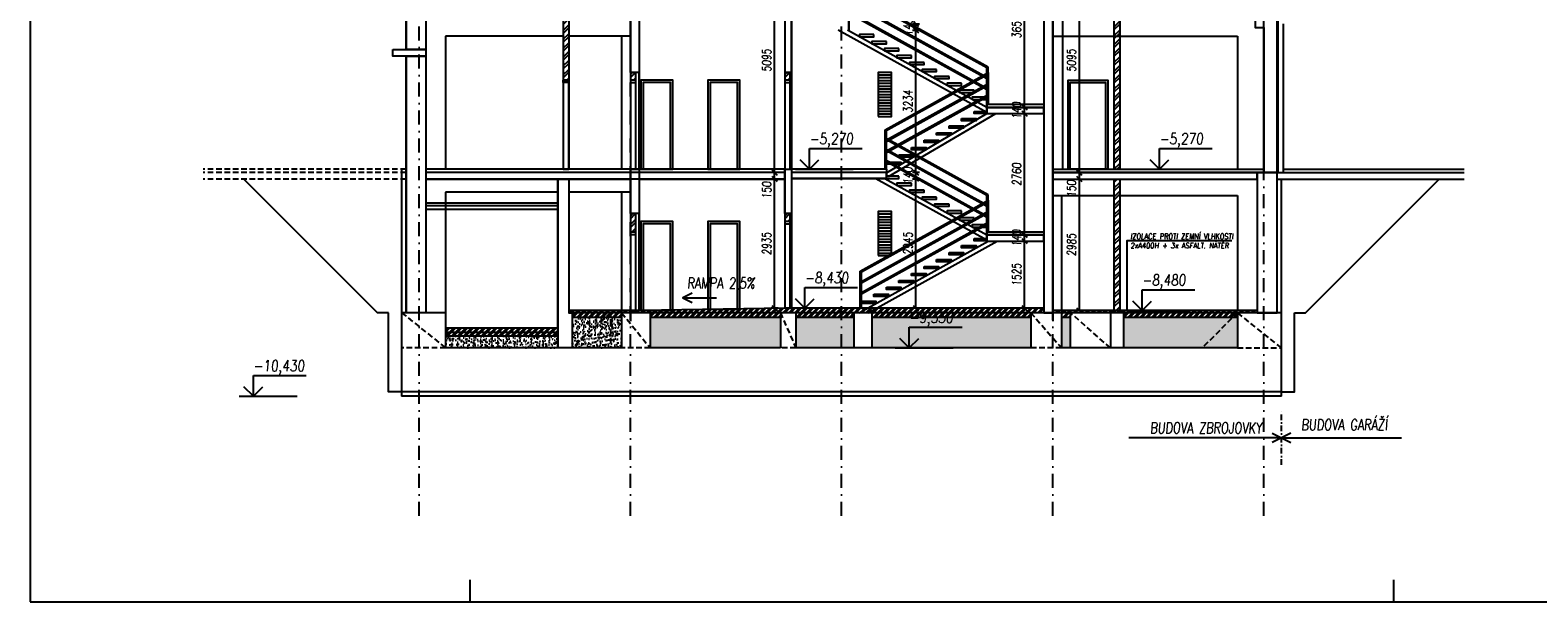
# Model space of a CAD drawing. Header units: millimetres. Extents: x 22267 to 193155, y 329430 to 541733.
# Tile 31 of 89: x 122893 to 157166, y 329430 to 342419. Entities that reach past the tile are written whole.
import ezdxf

# ---------------------------------------------------------------- set-up
doc = ezdxf.new("R2010")
doc.units = ezdxf.units.MM
doc.linetypes.add('ČERCHOVANÁ', pattern=[25.4, 12.7, -6.35, 0, -6.35])
doc.linetypes.add('ČÁRKOVANÁ', pattern=[19.05, 12.7, -6.35])
for name, color, linetype in [('BOURÁNÍ FASÁDY', 30, 'Continuous'), ('BOURÁNÍ PODLAHY', 30, 'Continuous'), ('BOURÁNÍ PŘÍČEK', 30, 'Continuous'), ('DVERE', 4, 'Continuous'), ('KOTY', 7, 'Continuous'), ('KOTY-DVERE', 8, 'Continuous'), ('KOTY_100', 7, 'Continuous'), ('LEGENDA', 7, 'Continuous'), ('OSY', 7, 'Continuous'), ('SRAFA', 9, 'Continuous'), ('TENKA', 4, 'Continuous'), ('TLUSTA', 2, 'Continuous'), ('ŽB', 1, 'Continuous')]:
    doc.layers.add(name, color=color, linetype=linetype)
doc.styles.add('CS-ROMANS', font='romans.shx', dxfattribs={"width": 0.75, "oblique": 5})
doc.styles.add('CS-ROMANS_100', font='romans.shx', dxfattribs={"width": 0.75, "oblique": 5, "height": 200})
doc.styles.add('ROMANS', font='romans.shx', dxfattribs={"width": 0.75, "oblique": 5, "height": 200})
doc.dimstyles.new('A_KÓTA_100', dxfattribs={"dimtxt": 200, "dimasz": 4, "dimexe": 100, "dimexo": 1500, "dimgap": 80, "dimtad": 1, "dimdec": 0, "dimdsep": 46, "dimtxsty": 'CS-ROMANS_100', "dimblk": 'KOT_CARA20', "dimcen": 90, "dimse1": 1, "dimse2": 1, "dimclrd": 256, "dimclre": 256, "dimclrt": 256, "dimadec": 0, "dimazin": 0, "dimtfac": 1, "dimtdec": 0, "dimtix": 1, "dimtmove": 2, "dimatfit": 3, "dimldrblk": 'OBLIQUE', "dimfxl": 1, "dimfxlon": 1, "dimtolj": 1, "dimarcsym": 0})

# ---------------------------------------------------------------- blocks, each defined once
blk = doc.blocks.new('VÝŠKOVÁ KÓTA 1')
at = {"ltscale": 0.25}
for p, q in [((0, 3.76), (9.59, 3.76)), ((0, 0), (0, 3.76)), ((0, 0), (-1.7, 1.7)), ((0, 0), (1.7, 1.7))]:
    blk.add_line(p, q, dxfattribs=at)
at = {"style": 'ROMANS', "oblique": 5, "width": 0.8}
blk.add_attdef('VÝŠKA', (0, 4.54), '', height=2, dxfattribs=at)
blk = doc.blocks.new('KOT_CARA20')
for p, q in [((0, 0), (-14.1, -14.1)), ((0, 20), (0, -20)), ((0, 0), (14.1, 14.1))]:
    blk.add_line(p, q)
blk = doc.blocks.new('*D3185')
at = {"layer": 'Defpoints', "color": 0, "transparency": 16777216}
for p in [(139815, 339035), (139934, 339035), (140047, 336100)]:
    blk.add_point(p, dxfattribs=at)
at = {"layer": 'KOTY_100', "lineweight": -2, "transparency": 16777216}
blk.add_line((139815, 336104), (139815, 339031), dxfattribs=at)
at = {"layer": 'KOTY_100', "lineweight": -2, "transparency": 16777216, "xscale": 4, "yscale": 4, "zscale": 4}
for p, rotation in [((139815, 339035), 90), ((139815, 336100), 270)]:
    blk.add_blockref('KOT_CARA20', p, dxfattribs=dict(at, rotation=rotation))
at = {"layer": 'KOTY_100', "transparency": 16777216, "insert": (139635, 337568), "char_height": 200, "attachment_point": 5, "rotation": 90, "style": 'CS-ROMANS_100'}
blk.add_mtext('\\A1;2935', dxfattribs=at)
blk = doc.blocks.new('_OBLIQUE')
at = {"color": 0, "linetype": 'ByBlock', "ltscale": 15}
blk.add_line((-0.5, -0.5), (0.5, 0.5), dxfattribs=at)
blk = doc.blocks.new('*D3186')
at = {"layer": 'Defpoints', "color": 0, "transparency": 16777216}
for p in [(139815, 339185), (139934, 339035), (139967, 339185)]:
    blk.add_point(p, dxfattribs=at)
at = {"layer": 'KOTY_100', "lineweight": -2, "transparency": 16777216}
for p, q in [((139815, 339189), (139815, 339193)), ((139815, 339035), (139815, 339185)), ((139815, 339031), (139815, 339027))]:
    blk.add_line(p, q, dxfattribs=at)
at = {"layer": 'KOTY_100', "lineweight": -2, "transparency": 16777216, "xscale": 4, "yscale": 4, "zscale": 4}
for p, rotation in [((139815, 339185), 270), ((139815, 339035), 90)]:
    blk.add_blockref('KOT_CARA20', p, dxfattribs=dict(at, rotation=rotation))
at = {"layer": 'KOTY_100', "transparency": 16777216, "insert": (139635, 338785), "char_height": 200, "attachment_point": 5, "rotation": 90, "style": 'CS-ROMANS_100'}
blk.add_mtext('\\A1;150', dxfattribs=at)
blk = doc.blocks.new('*D3187')
at = {"layer": 'Defpoints', "color": 0, "transparency": 16777216}
for p in [(139815, 344280), (139950, 344280), (139967, 339185)]:
    blk.add_point(p, dxfattribs=at)
at = {"layer": 'KOTY_100', "lineweight": -2, "transparency": 16777216}
blk.add_line((139815, 339189), (139815, 344276), dxfattribs=at)
at = {"layer": 'KOTY_100', "lineweight": -2, "transparency": 16777216, "xscale": 4, "yscale": 4, "zscale": 4}
for p, rotation in [((139815, 344280), 90), ((139815, 339185), 270)]:
    blk.add_blockref('KOT_CARA20', p, dxfattribs=dict(at, rotation=rotation))
at = {"layer": 'KOTY_100', "transparency": 16777216, "insert": (139635, 341733), "char_height": 200, "attachment_point": 5, "rotation": 90, "style": 'CS-ROMANS_100'}
blk.add_mtext('\\A1;5095', dxfattribs=at)
blk = doc.blocks.new('*D3227')
at = {"layer": 'Defpoints', "color": 0, "transparency": 16777216}
for p in [(142200, 339045), (143027, 339045), (142409, 336100)]:
    blk.add_point(p, dxfattribs=at)
at = {"layer": 'KOTY_100', "lineweight": -2, "transparency": 16777216}
blk.add_line((143027, 336104), (143027, 339041), dxfattribs=at)
at = {"layer": 'KOTY_100', "lineweight": -2, "transparency": 16777216, "xscale": 4, "yscale": 4, "zscale": 4}
for p, rotation in [((143027, 339045), 90), ((143027, 336100), 270)]:
    blk.add_blockref('KOT_CARA20', p, dxfattribs=dict(at, rotation=rotation))
at = {"layer": 'KOTY_100', "transparency": 16777216, "insert": (142847, 337573), "char_height": 200, "attachment_point": 5, "rotation": 90, "style": 'CS-ROMANS_100'}
blk.add_mtext('\\A1;2945', dxfattribs=at)
blk = doc.blocks.new('*D3228')
at = {"layer": 'Defpoints', "color": 0, "transparency": 16777216}
for p in [(142200, 339045), (142357, 339185), (143027, 339185)]:
    blk.add_point(p, dxfattribs=at)
at = {"layer": 'KOTY_100', "lineweight": -2, "transparency": 16777216}
for p, q in [((143027, 339189), (143027, 339193)), ((143027, 339045), (143027, 339185)), ((143027, 339041), (143027, 339037))]:
    blk.add_line(p, q, dxfattribs=at)
at = {"layer": 'KOTY_100', "lineweight": -2, "transparency": 16777216, "xscale": 4, "yscale": 4, "zscale": 4}
for p, rotation in [((143027, 339185), 270), ((143027, 339045), 90)]:
    blk.add_blockref('KOT_CARA20', p, dxfattribs=dict(at, rotation=rotation))
at = {"layer": 'KOTY_100', "transparency": 16777216, "insert": (142847, 339115), "char_height": 200, "attachment_point": 5, "rotation": 90, "style": 'CS-ROMANS_100'}
blk.add_mtext('\\A1;140', dxfattribs=at)
blk = doc.blocks.new('*D3229')
at = {"layer": 'Defpoints', "color": 0, "transparency": 16777216}
for p in [(141502, 342419), (143027, 342419), (142357, 339185)]:
    blk.add_point(p, dxfattribs=at)
at = {"layer": 'KOTY_100', "lineweight": -2, "transparency": 16777216}
blk.add_line((143027, 339189), (143027, 342415), dxfattribs=at)
at = {"layer": 'KOTY_100', "lineweight": -2, "transparency": 16777216, "xscale": 4, "yscale": 4, "zscale": 4}
for p, rotation in [((143027, 342419), 90), ((143027, 339185), 270)]:
    blk.add_blockref('KOT_CARA20', p, dxfattribs=dict(at, rotation=rotation))
at = {"layer": 'KOTY_100', "transparency": 16777216, "insert": (142847, 340802), "char_height": 200, "attachment_point": 5, "rotation": 90, "style": 'CS-ROMANS_100'}
blk.add_mtext('\\A1;3234', dxfattribs=at)
blk = doc.blocks.new('*D3230')
at = {"layer": 'Defpoints', "color": 0, "transparency": 16777216}
for p in [(141502, 342559), (141502, 342419), (143027, 342559)]:
    blk.add_point(p, dxfattribs=at)
at = {"layer": 'KOTY_100', "lineweight": -2, "transparency": 16777216}
for p, q in [((143027, 342563), (143027, 342567)), ((143027, 342419), (143027, 342559)), ((143027, 342415), (143027, 342411))]:
    blk.add_line(p, q, dxfattribs=at)
at = {"layer": 'KOTY_100', "lineweight": -2, "transparency": 16777216, "xscale": 4, "yscale": 4, "zscale": 4}
for p, rotation in [((143027, 342559), 270), ((143027, 342419), 90)]:
    blk.add_blockref('KOT_CARA20', p, dxfattribs=dict(at, rotation=rotation))
at = {"layer": 'KOTY_100', "transparency": 16777216, "insert": (142847, 342489), "char_height": 200, "attachment_point": 5, "rotation": 90, "style": 'CS-ROMANS_100'}
blk.add_mtext('\\A1;140', dxfattribs=at)
blk = doc.blocks.new('*D3304')
at = {"layer": 'Defpoints', "color": 0, "transparency": 16777216}
for p in [(145498, 337625), (145583, 337625), (145583, 336100)]:
    blk.add_point(p, dxfattribs=at)
at = {"layer": 'KOTY_100', "lineweight": -2, "transparency": 16777216}
blk.add_line((145498, 336104), (145498, 337621), dxfattribs=at)
at = {"layer": 'KOTY_100', "lineweight": -2, "transparency": 16777216, "xscale": 4, "yscale": 4, "zscale": 4}
for p, rotation in [((145498, 337625), 90), ((145498, 336100), 270)]:
    blk.add_blockref('KOT_CARA20', p, dxfattribs=dict(at, rotation=rotation))
at = {"layer": 'KOTY_100', "transparency": 16777216, "insert": (145318, 336863), "char_height": 200, "attachment_point": 5, "rotation": 90, "style": 'CS-ROMANS_100'}
blk.add_mtext('\\A1;1525', dxfattribs=at)
blk = doc.blocks.new('*D3305')
at = {"layer": 'Defpoints', "color": 0, "transparency": 16777216}
for p in [(145498, 337765), (145583, 337625), (145584, 337765)]:
    blk.add_point(p, dxfattribs=at)
at = {"layer": 'KOTY_100', "lineweight": -2, "transparency": 16777216}
for p, q in [((145498, 337769), (145498, 337773)), ((145498, 337625), (145498, 337765)), ((145498, 337621), (145498, 337617))]:
    blk.add_line(p, q, dxfattribs=at)
at = {"layer": 'KOTY_100', "lineweight": -2, "transparency": 16777216, "xscale": 4, "yscale": 4, "zscale": 4}
for p, rotation in [((145498, 337765), 270), ((145498, 337625), 90)]:
    blk.add_blockref('KOT_CARA20', p, dxfattribs=dict(at, rotation=rotation))
at = {"layer": 'KOTY_100', "transparency": 16777216, "insert": (145318, 337695), "char_height": 200, "attachment_point": 5, "rotation": 90, "style": 'CS-ROMANS_100'}
blk.add_mtext('\\A1;140', dxfattribs=at)
blk = doc.blocks.new('*D3306')
at = {"layer": 'Defpoints', "color": 0, "transparency": 16777216}
for p in [(145498, 340525), (145666, 340525), (145584, 337765)]:
    blk.add_point(p, dxfattribs=at)
at = {"layer": 'KOTY_100', "lineweight": -2, "transparency": 16777216}
blk.add_line((145498, 337769), (145498, 340521), dxfattribs=at)
at = {"layer": 'KOTY_100', "lineweight": -2, "transparency": 16777216, "xscale": 4, "yscale": 4, "zscale": 4}
for p, rotation in [((145498, 340525), 90), ((145498, 337765), 270)]:
    blk.add_blockref('KOT_CARA20', p, dxfattribs=dict(at, rotation=rotation))
at = {"layer": 'KOTY_100', "transparency": 16777216, "insert": (145318, 339145), "char_height": 200, "attachment_point": 5, "rotation": 90, "style": 'CS-ROMANS_100'}
blk.add_mtext('\\A1;2760', dxfattribs=at)
blk = doc.blocks.new('*D3307')
at = {"layer": 'Defpoints', "color": 0, "transparency": 16777216}
for p in [(145498, 340665), (145666, 340665), (145666, 340525)]:
    blk.add_point(p, dxfattribs=at)
at = {"layer": 'KOTY_100', "lineweight": -2, "transparency": 16777216}
for p, q in [((145498, 340669), (145498, 340673)), ((145498, 340525), (145498, 340665)), ((145498, 340521), (145498, 340517))]:
    blk.add_line(p, q, dxfattribs=at)
at = {"layer": 'KOTY_100', "lineweight": -2, "transparency": 16777216, "xscale": 4, "yscale": 4, "zscale": 4}
for p, rotation in [((145498, 340665), 270), ((145498, 340525), 90)]:
    blk.add_blockref('KOT_CARA20', p, dxfattribs=dict(at, rotation=rotation))
at = {"layer": 'KOTY_100', "transparency": 16777216, "insert": (145318, 340595), "char_height": 200, "attachment_point": 5, "rotation": 90, "style": 'CS-ROMANS_100'}
blk.add_mtext('\\A1;140', dxfattribs=at)
blk = doc.blocks.new('*D3308')
at = {"layer": 'Defpoints', "color": 0, "transparency": 16777216}
for p in [(145498, 344315), (145599, 344315), (145666, 340665)]:
    blk.add_point(p, dxfattribs=at)
at = {"layer": 'KOTY_100', "lineweight": -2, "transparency": 16777216}
blk.add_line((145498, 340669), (145498, 344311), dxfattribs=at)
at = {"layer": 'KOTY_100', "lineweight": -2, "transparency": 16777216, "xscale": 4, "yscale": 4, "zscale": 4}
for p, rotation in [((145498, 344315), 90), ((145498, 340665), 270)]:
    blk.add_blockref('KOT_CARA20', p, dxfattribs=dict(at, rotation=rotation))
at = {"layer": 'KOTY_100', "transparency": 16777216, "insert": (145318, 342490), "char_height": 200, "attachment_point": 5, "rotation": 90, "style": 'CS-ROMANS_100'}
blk.add_mtext('\\A1;3650', dxfattribs=at)
blk = doc.blocks.new('*D3348')
at = {"layer": 'Defpoints', "color": 0, "transparency": 16777216}
for p in [(146627, 339035), (146744, 339035), (146576, 336050)]:
    blk.add_point(p, dxfattribs=at)
at = {"layer": 'KOTY_100', "lineweight": -2, "transparency": 16777216}
blk.add_line((146744, 336054), (146744, 339031), dxfattribs=at)
at = {"layer": 'KOTY_100', "lineweight": -2, "transparency": 16777216, "xscale": 4, "yscale": 4, "zscale": 4}
for p, rotation in [((146744, 339035), 90), ((146744, 336050), 270)]:
    blk.add_blockref('KOT_CARA20', p, dxfattribs=dict(at, rotation=rotation))
at = {"layer": 'KOTY_100', "transparency": 16777216, "insert": (146564, 337543), "char_height": 200, "attachment_point": 5, "rotation": 90, "style": 'CS-ROMANS_100'}
blk.add_mtext('\\A1;2985', dxfattribs=at)
blk = doc.blocks.new('*D3349')
at = {"layer": 'Defpoints', "color": 0, "transparency": 16777216}
for p in [(146627, 339035), (146744, 339185), (147083, 339185)]:
    blk.add_point(p, dxfattribs=at)
at = {"layer": 'KOTY_100', "lineweight": -2, "transparency": 16777216}
for p, q in [((146744, 339189), (146744, 339193)), ((146744, 339035), (146744, 339185)), ((146744, 339031), (146744, 339027))]:
    blk.add_line(p, q, dxfattribs=at)
at = {"layer": 'KOTY_100', "lineweight": -2, "transparency": 16777216, "xscale": 4, "yscale": 4, "zscale": 4}
for p, rotation in [((146744, 339185), 270), ((146744, 339035), 90)]:
    blk.add_blockref('KOT_CARA20', p, dxfattribs=dict(at, rotation=rotation))
at = {"layer": 'KOTY_100', "transparency": 16777216, "insert": (146564, 338820), "char_height": 200, "attachment_point": 5, "rotation": 90, "style": 'CS-ROMANS_100'}
blk.add_mtext('\\A1;150', dxfattribs=at)
blk = doc.blocks.new('*D3350')
at = {"layer": 'Defpoints', "color": 0, "transparency": 16777216}
for p in [(146744, 344280), (146912, 344280), (147083, 339185)]:
    blk.add_point(p, dxfattribs=at)
at = {"layer": 'KOTY_100', "lineweight": -2, "transparency": 16777216}
blk.add_line((146744, 339189), (146744, 344276), dxfattribs=at)
at = {"layer": 'KOTY_100', "lineweight": -2, "transparency": 16777216, "xscale": 4, "yscale": 4, "zscale": 4}
for p, rotation in [((146744, 344280), 90), ((146744, 339185), 270)]:
    blk.add_blockref('KOT_CARA20', p, dxfattribs=dict(at, rotation=rotation))
at = {"layer": 'KOTY_100', "transparency": 16777216, "insert": (146564, 341733), "char_height": 200, "attachment_point": 5, "rotation": 90, "style": 'CS-ROMANS_100'}
blk.add_mtext('\\A1;5095', dxfattribs=at)

msp = doc.modelspace()

# ---------------------------------------------------------------- hatches: boundary and pattern name
at = {"layer": 'BOURÁNÍ PODLAHY'}
h = msp.add_hatch(dxfattribs=at)
h.set_pattern_fill('ANSI32', color=256, scale=10)
h.paths.add_polyline_path([(134887.4, 335650.5), (132337.4, 335650.5), (132337.4, 335550.5), (134887.4, 335550.5)])
h.paths.add_polyline_path([(134887.4, 335550.5), (132337.4, 335550.5), (132337.4, 335470.5), (134887.4, 335470.5)])
h.paths.add_polyline_path([(136337.4, 336050.5), (135137.4, 336050.5), (135137.4, 336000.5), (135212.4, 336000.5), (136337.4, 336000.5)])
h.paths.add_polyline_path([(136087.4, 336000.5), (135212.4, 336000.5), (135212.4, 335900.5), (135978.1, 335900.5)])
h.paths.add_polyline_path([(136087.4, 336000.5), (135978.1, 335900.5), (136087.4, 335900.5)], flags=16)
h.paths.add_polyline_path([(136337.4, 336000.5), (136087.4, 336000.5), (136087.4, 335900.5), (136337.4, 335900.5)])
h.paths.add_polyline_path([(136537.4, 336050.5), (136337.4, 336050.5), (136337.4, 336000.5), (136537.4, 336000.5)])
h.paths.add_polyline_path([(141337.4, 336100.5), (140047.4, 336100.5), (139025.3, 336084.9), (139025.3, 336079.3), (138662.8, 336079.3), (137499.9, 336061.6), (137499.9, 336056), (137137.4, 336056), (136774.9, 336050.5), (136537.4, 336050.5), (136537.4, 336000.5), (141337.4, 336000.5)])
h.paths.add_polyline_path([(139947.4, 336000.5), (136987.4, 336000.5), (136987.4, 335900.5), (139947.4, 335900.5)])
h.paths.add_polyline_path([(141337.4, 336000.5), (140297.4, 336000.5), (140297.4, 335900.5), (141337.4, 335900.5)])
h.paths.add_polyline_path([(141617.4, 336000.5), (141337.4, 336000.5), (141337.4, 335900.5), (141617.4, 335900.5)])
h.paths.add_polyline_path([(141919.1, 336100.5), (141337.4, 336100.5), (141337.4, 336000.5), (141617.4, 336000.5), (141738.7, 336000.5)])
h.paths.add_polyline_path([(142125.4, 336100.5), (141919.1, 336100.5), (141738.7, 336000.5), (141945, 336000.5)])
h.paths.add_polyline_path([(145937.4, 336100.5), (142125.4, 336100.5), (141945, 336000.5), (145937.4, 336000.5)])
h.paths.add_polyline_path([(145637.4, 336000.5), (142027.4, 336000.5), (142027.4, 335900.5), (145637.4, 335900.5)])
h.paths.add_polyline_path([(147537.4, 336050.5), (146337.4, 336050.5), (146337.4, 336000.5), (147537.4, 336000.5)])
h.paths.add_polyline_path([(146537.4, 336000.5), (146337.4, 336000.5), (146337.4, 335900.5), (146537.4, 335900.5)])
h.paths.add_polyline_path([(146337.4, 336050.5), (146137.4, 336050.5), (146137.4, 336000.5), (146337.4, 336000.5)])
h.paths.add_polyline_path([(150787.4, 336050.5), (147662.4, 336050.5), (147662.4, 336000.5), (150787.4, 336000.5)])
h.paths.add_polyline_path([(150337.4, 336000.5), (147749.9, 336000.5), (147749.9, 335900.5), (150237.4, 335900.5)])
h.paths.add_polyline_path([(150337.4, 336000.5), (150237.4, 335900.5), (150337.4, 335900.5)])
h.paths.add_polyline_path([(142831.4, 335652.4), (144018.3, 335639.3), (144057.4, 336085.8), (142870.5, 336098.8)], flags=9)
h = msp.add_hatch(dxfattribs=at)
h.set_pattern_fill('AR-CONC', color=256)
h.paths.add_polyline_path([(134887.4, 335470.5), (132337.4, 335470.5), (132337.4, 335200.5), (134887.4, 335200.5)])
h.paths.add_polyline_path([(135978.1, 335900.5), (135212.4, 335900.5), (135212.4, 335200.5)], flags=17)
h.paths.add_polyline_path([(136087.4, 335900.5), (135978.1, 335900.5), (135212.4, 335200.5), (136087.4, 335200.5)])
h.paths.add_polyline_path([(136337.4, 335900.5), (136087.4, 335900.5), (136087.4, 335200.5), (136337.4, 335200.5)])
h = msp.add_hatch(dxfattribs=at)
h.set_pattern_fill('AR-CONC', color=256)
h.paths.add_polyline_path([(139947.4, 335900.5), (136987.4, 335900.5), (136987.4, 335200.5), (139947.4, 335200.5)])
h.paths.add_polyline_path([(141337.4, 335900.5), (140297.4, 335900.5), (140297.4, 335200.5), (141337.4, 335200.5)])
h.paths.add_polyline_path([(141617.4, 335900.5), (141337.4, 335900.5), (141337.4, 335200.5), (141617.4, 335200.5)])
h.paths.add_polyline_path([(145637.4, 335900.5), (142027.4, 335900.5), (142027.4, 335200.5), (145637.4, 335200.5)])
h.paths.add_polyline_path([(146537.4, 335900.5), (146337.4, 335900.5), (146337.4, 335200.5), (146537.4, 335200.5)])
h.paths.add_polyline_path([(150237.4, 335900.5), (147749.9, 335900.5), (147749.9, 335200.5), (149537.4, 335200.5)])
h.paths.add_polyline_path([(150337.4, 335900.5), (150237.4, 335900.5), (149537.4, 335200.5), (150337.4, 335200.5)])
at = {"layer": 'BOURÁNÍ PŘÍČEK'}
h = msp.add_hatch(dxfattribs=at)
h.set_pattern_fill('ANSI32', color=256, scale=15)
h.set_pattern_definition([(45, (94951.44, -58720), (-101.02788, 101.02788), []), (45, (95018.79, -58720), (-101.02788, 101.02788), [])])
h.paths.add_polyline_path([(135012.4, 344280.5), (135137.4, 344280.5), (135137.4, 341280.5), (135012.4, 341280.5)])
h = msp.add_hatch(dxfattribs=at)
h.set_pattern_fill('ANSI32', color=256, scale=15)
h.set_pattern_definition([(45, (107476.44, -63485), (-101.02788, 101.02788), []), (45, (107543.79, -63485), (-101.02788, 101.02788), [])])
h.paths.add_polyline_path([(147537.4, 344280.5), (147662.4, 344280.5), (147662.4, 339260.5), (147537.4, 339260.5)])
h = msp.add_hatch(dxfattribs=at)
h.set_pattern_fill('ANSI32', color=256, scale=15)
h.set_pattern_definition([(45, (96476.44, -61540), (-101.02788, 101.02788), []), (45, (96543.79, -61540), (-101.02788, 101.02788), [])])
h.paths.add_polyline_path([(136537.4, 341460.5), (136662.4, 341460.5), (136662.4, 341280.5), (136537.4, 341280.5)])
h = msp.add_hatch(dxfattribs=at)
h.set_pattern_fill('ANSI32', color=256, scale=15)
h.set_pattern_definition([(45, (99986.44, -61540), (-101.02788, 101.02788), []), (45, (100053.79, -61540), (-101.02788, 101.02788), [])])
h.paths.add_polyline_path([(140047.4, 341460.5), (140172.4, 341460.5), (140172.4, 341280.5), (140047.4, 341280.5)])
h = msp.add_hatch(dxfattribs=at)
h.set_pattern_fill('ANSI32', color=256, scale=15)
h.set_pattern_definition([(45, (107476.44, -66745), (-101.02788, 101.02788), []), (45, (107543.79, -66745), (-101.02788, 101.02788), [])])
h.paths.add_polyline_path([(147537.4, 339035.5), (147662.4, 339035.5), (147662.4, 336000.5), (147537.4, 336000.5)])
h = msp.add_hatch(dxfattribs=at)
h.set_pattern_fill('ANSI32', color=256, scale=15)
h.set_pattern_definition([(45, (96476.44, -64750), (-101.02788, 101.02788), []), (45, (96543.79, -64750), (-101.02788, 101.02788), [])])
h.paths.add_polyline_path([(136537.4, 338250.5), (136662.4, 338250.5), (136662.4, 337830.5), (136537.4, 337830.5)])
h = msp.add_hatch(dxfattribs=at)
h.set_pattern_fill('ANSI32', color=256, scale=15)
h.set_pattern_definition([(45, (99986.44, -64750), (-101.02788, 101.02788), []), (45, (100053.79, -64750), (-101.02788, 101.02788), [])])
h.paths.add_polyline_path([(140047.4, 338250.5), (140172.4, 338250.5), (140172.4, 338070.5), (140047.4, 338070.5)])
at = {"layer": 'SRAFA'}
h = msp.add_hatch(dxfattribs=at)
h.set_pattern_fill('ANSI31', color=256, scale=20, angle=135)
h.set_pattern_definition([(180, (43284.25, 306732.944), (-1e-14, -63.5), [])])
h.paths.add_polyline_path([(142172.4, 341460.5), (142472.4, 341460.5), (142472.4, 340460.5), (142172.4, 340460.5)])
h = msp.add_hatch(dxfattribs=at)
h.set_pattern_fill('ANSI31', color=256, scale=20, angle=135)
h.set_pattern_definition([(180, (43284.25, 303572.944), (-1e-14, -63.5), [])])
h.paths.add_polyline_path([(142172.4, 338300.5), (142472.4, 338300.5), (142472.4, 337300.5), (142172.4, 337300.5)])

# ---------------------------------------------------------------- linework, layer by layer
at = {"layer": 'BOURÁNÍ FASÁDY'}
msp.add_lwpolyline([(145937.4, 406325.5), (145937.4, 336000.5)], dxfattribs=at)
at = {"layer": 'BOURÁNÍ PODLAHY'}
for p, q in [((135212.4, 335900.5), (136337.4, 335900.5)), ((136987.4, 335900.5), (139947.4, 335900.5)), ((140297.4, 335900.5), (141617.4, 335900.5)), ((142027.4, 335900.5), (145637.4, 335900.5)), ((146337.4, 335900.5), (146537.4, 335900.5)), ((147749.9, 335900.5), (150337.4, 335900.5))]:
    msp.add_line(p, q, dxfattribs=at)
for points in [[(140047.4, 336100.5), (136774.9, 336050.5), (135137.4, 336050.5)], [(151337.4, 336000.5), (135137.4, 336000.5)], [(145937.4, 336100.5), (140047.4, 336100.5)], [(150787.4, 336050.5), (146137.4, 336050.5)], [(134887.4, 335650.5), (132337.4, 335650.5)], [(134887.4, 335550.5), (132337.4, 335550.5)], [(134887.4, 335470.5), (132337.4, 335470.5)]]:
    msp.add_lwpolyline(points, dxfattribs=at)
at = {"layer": 'BOURÁNÍ PŘÍČEK'}
for points in [[(136537.4, 406325.5), (136537.4, 335810.5)], [(136737.4, 406325.5), (136737.4, 336050.5)], [(146137.4, 406325.5), (146137.4, 335810.5)], [(140047.4, 351375.5), (140047.4, 336100.5)], [(140197.4, 351375.5), (140197.4, 336100.5)], [(135012.4, 344280.5), (135012.4, 339260.5)], [(135137.4, 344280.5), (135137.4, 339260.5)], [(147537.4, 339260.5), (147537.4, 344280.5)], [(147662.4, 344280.5), (147662.4, 339260.5)], [(136662.4, 339260.5), (136662.4, 341460.5)], [(140172.4, 339260.5), (140172.4, 341460.5)], [(147537.4, 336000.5), (147537.4, 339035.5)], [(147662.4, 339035.5), (147662.4, 336000.5)], [(134887.4, 338485.5), (131887.4, 338485.5)], [(134887.4, 338425.5), (131887.4, 338425.5)], [(134887.4, 338345.5), (131887.4, 338345.5)], [(136662.4, 336050.5), (136662.4, 338250.5)], [(140197.4, 336100.5), (140197.4, 338250.5), (140047.4, 338250.5), (140047.4, 336100.5)], [(140172.4, 336100.5), (140172.4, 338250.5)]]:
    msp.add_lwpolyline(points, dxfattribs=at)
for points in [[(136537.4, 339260.5), (136737.4, 339260.5), (136737.4, 341460.5), (136537.4, 341460.5)], [(140047.4, 339260.5), (140197.4, 339260.5), (140197.4, 341460.5), (140047.4, 341460.5)], [(135012.4, 341280.5), (135137.4, 341280.5), (135137.4, 341230.5), (135012.4, 341230.5)], [(135012.4, 339260.5), (135137.4, 339260.5), (135137.4, 341280.5), (135012.4, 341280.5)], [(136537.4, 341230.5), (136662.4, 341230.5), (136662.4, 341280.5), (136537.4, 341280.5)], [(136774.9, 339260.5), (137499.9, 339260.5), (137499.9, 341280.5), (136774.9, 341280.5)], [(136824.9, 339260.5), (137449.9, 339260.5), (137449.9, 341230.5), (136824.9, 341230.5)], [(138299.9, 339260.5), (139024.9, 339260.5), (139024.9, 341280.5), (138299.9, 341280.5)], [(138349.9, 339260.5), (138974.9, 339260.5), (138974.9, 341230.5), (138349.9, 341230.5)], [(140047.4, 341230.5), (140172.4, 341230.5), (140172.4, 341280.5), (140047.4, 341280.5)], [(147387.4, 339260.5), (146487.4, 339260.5), (146487.4, 341280.5), (147387.4, 341280.5)], [(147337.4, 339260.5), (146537.4, 339260.5), (146537.4, 341230.5), (147337.4, 341230.5)], [(136537.4, 336050.5), (136737.4, 336050.5), (136737.4, 338250.5), (136537.4, 338250.5)], [(136774.9, 336056), (137499.9, 336056), (137499.9, 338070.5), (136774.9, 338070.5)], [(136824.9, 336056), (137449.9, 336056), (137449.9, 338020.5), (136824.9, 338020.5)], [(138300.3, 336079.3), (139025.3, 336079.3), (139024.9, 338070.5), (138299.9, 338070.5)], [(138350.3, 336079.3), (138975.3, 336079.3), (138974.9, 338020.5), (138349.9, 338020.5)], [(140047.4, 338020.5), (140172.4, 338020.5), (140172.4, 338070.5), (140047.4, 338070.5)], [(136537.4, 337780.5), (136662.4, 337780.5), (136662.4, 337830.5), (136537.4, 337830.5)]]:
    msp.add_lwpolyline(points, close=True, dxfattribs=at)
at = {"layer": 'DVERE'}
for points in [[(132337.4, 335650.5), (132337.4, 335200.5)], [(134887.4, 335650.5), (134887.4, 335200.5)], [(134887.4, 335200.5), (132337.4, 335200.5)], [(136337.4, 335200.5), (134887.4, 335200.5)], [(139947.4, 335200.5), (136987.4, 335200.5)], [(145637.4, 335200.5), (140297.4, 335200.5)], [(150337.4, 335200.5), (146337.4, 335200.5)], [(151337.4, 334200.5), (131337.4, 334200.5)], [(151337.4, 334100.5), (131337.4, 334100.5)]]:
    msp.add_lwpolyline(points, dxfattribs=at)
at = {"layer": 'KOTY', "linetype": 'ByBlock'}
for p, q in [((140287, 339260.5), (141604, 339260.5)), ((147847, 336050.5), (149164.1, 336050.5)), ((142555.4, 335200.5), (143872.5, 335200.5)), ((127643, 334100.5), (128960.1, 334100.5))]:
    msp.add_line(p, q, dxfattribs=at)
at = {"layer": 'KOTY'}
for points in [[(137940.1, 336441.4), (137728, 336335.4), (137940.1, 336229.3)], [(137728, 336335.4), (138493.4, 336335.4)], [(151337.4, 333157.8), (147869.6, 333157.8)], [(151125.3, 333263.9), (151337.4, 333157.8), (151125.3, 333051.8)], [(151549.6, 333263.9), (151337.4, 333157.8), (151549.6, 333051.8)], [(151337.4, 333157.8), (154068.6, 333157.8)]]:
    msp.add_lwpolyline(points, dxfattribs=at)
at = {"layer": 'KOTY', "linetype": 'ČERCHOVANÁ', "ltscale": 10}
msp.add_lwpolyline([(151337.4, 332545.3), (151337.4, 333770.4)], dxfattribs=at)
at = {"layer": 'KOTY-DVERE'}
msp.add_lwpolyline([(150209.6, 337629.5), (147820, 337629.5), (147820, 336050.5)], dxfattribs=at)
at = {"layer": 'LEGENDA'}
msp.add_lwpolyline([(122892.5, 329430.5), (174892.5, 329430.5), (174892.5, 418530.5), (122892.5, 418530.5)], close=True, dxfattribs=at)
for points in [[(132892.5, 329430.5), (132892.5, 329930.5)], [(153892.5, 329430.5), (153892.5, 329930.5)]]:
    msp.add_lwpolyline(points, dxfattribs=at)
at = {"layer": 'OSY', "linetype": 'ČERCHOVANÁ', "ltscale": 25}
for points in [[(131737.4, 331387.3), (131737.4, 408305.5)], [(136537.4, 331387.3), (136537.4, 408305.5)], [(141337.4, 331387.3), (141337.4, 408305.5)], [(146137.4, 331387.3), (146137.4, 408305.5)], [(150937.4, 339185.5), (150937.4, 408305.5)], [(150937.4, 331387.3), (150937.4, 408305.5)]]:
    msp.add_lwpolyline(points, dxfattribs=at)
at = {"layer": 'TENKA', "color": 7}
for p, q in [((144667.4, 341579.9), (141472.4, 343351.1)), ((144637.4, 341346.5), (141472.4, 343101.1)), ((144637.4, 341562.2), (141502.4, 343300.2)), ((144637.4, 341096.5), (141472.4, 342851.1)), ((144637.4, 341312.2), (141502.4, 343050.2)), ((144637.4, 341062.2), (141502.4, 342800.2)), ((142327.4, 340157.9), (144667.4, 341455.1)), ((142327.4, 340123.6), (144637.4, 341404.2)), ((144667.4, 341455.1), (144667.4, 340738.5)), ((144667.4, 341455.1), (144667.4, 340738.5)), ((142357.4, 339924.5), (144667.4, 341205.1)), ((142357.4, 339890.2), (144637.4, 341154.2)), ((142357.4, 339674.5), (144667.4, 340955.1)), ((142357.4, 339640.2), (144637.4, 340904.2)), ((142327.4, 339975.5), (142327.4, 339260.5)), ((142327.4, 339975.5), (142327.4, 339258.9)), ((144667.4, 338678.3), (142327.4, 339975.5)), ((144637.4, 338444.9), (142327.4, 339725.5)), ((144637.4, 338660.6), (142357.4, 339924.6)), ((144637.4, 338410.6), (142357.4, 339674.6)), ((144637.4, 338194.9), (142327.4, 339475.5)), ((144637.4, 338160.6), (142357.4, 339424.6)), ((141757.4, 336943.9), (144667.4, 338557.1)), ((141787.4, 336926.2), (144637.4, 338506.2)), ((141787.4, 336710.5), (144667.4, 338307.1)), ((144667.4, 338557.1), (144667.4, 337840.5)), ((141787.4, 336676.2), (144637.4, 338256.2)), ((141787.4, 336460.5), (144667.4, 338057.1)), ((141787.4, 336426.2), (144637.4, 338006.2))]:
    msp.add_line(p, q, dxfattribs=at)
at = {"layer": 'TENKA'}
for points in [[(146362.4, 344280.5), (146362.4, 339260.5)], [(131437.4, 343195.5), (131437.4, 341980.5)], [(151237.4, 336000.5), (151237.4, 342880.5)], [(151262.4, 339185.5), (151262.4, 342760.5)], [(144637.4, 340549.2), (141263.7, 342419.5)], [(144637.4, 340663.5), (141470, 342419.5)], [(151237.4, 342610.5), (151237.4, 339185.5)], [(132337.4, 342280.5), (132337.4, 339260.5)], [(135012.4, 342280.5), (132337.4, 342280.5)], [(136537.4, 342280.5), (135137.4, 342280.5)], [(136337.4, 342280.5), (136337.4, 339260.5)], [(146137.4, 342280.5), (150337.4, 342280.5)], [(150337.4, 342280.5), (150337.4, 339260.5)], [(131437.4, 341830.5), (131437.4, 336000.5)], [(142357.4, 339179), (144641.6, 340523.5)], [(142408.2, 339092.8), (144842.1, 340525.5)], [(144637.4, 340665.5), (145937.4, 340665.5)], [(131037.4, 336000.5), (130787.4, 336000.5), (127752.4, 339035.5)], [(131337.4, 339260.5), (131337.4, 334100.5)], [(140047.4, 339185.5), (131887.4, 339185.5)], [(142357.4, 339185.5), (140197.4, 339185.5)], [(144637.4, 337647.6), (142118.7, 339043.9)], [(144637.4, 337761.9), (142325, 339043.9)], [(146137.4, 339185.5), (155492, 339185.5)], [(151337.4, 334100.5), (151337.4, 339035.5)], [(151637.4, 336000.5), (151887.4, 336000.5), (154922.4, 339035.5)], [(132337.4, 338735.5), (132337.4, 336050.5)], [(134887.4, 338735.5), (132337.4, 338735.5)], [(136537.4, 338735.5), (135137.4, 338735.5)], [(136337.4, 338735.5), (136337.4, 335810.5)], [(146137.4, 338660.5), (147537.4, 338660.5)], [(146337.4, 338660.5), (146337.4, 335810.5)], [(147662.4, 338660.5), (150337.4, 338660.5)], [(150337.4, 338660.5), (150337.4, 336050.5)], [(151237.4, 338960.5), (151237.4, 338960.5)], [(141738.7, 336000.5), (144669.9, 337625.5)], [(141945, 336000.5), (144876.1, 337625.5)], [(144637.4, 337765.5), (145937.4, 337765.5)], [(131337.4, 334200.5), (131037.4, 334200.5), (131037.4, 336000.5)], [(131437.4, 336000.5), (131337.4, 336000.5)], [(135212.4, 336000.5), (135212.4, 335200.5)], [(136337.4, 336000.5), (136337.4, 335200.5)], [(136987.4, 336000.5), (136987.4, 335200.5)], [(139947.4, 336000.5), (139947.4, 335200.5)], [(140297.4, 336000.5), (140297.4, 335200.5)], [(141617.4, 336000.5), (141617.4, 335200.5)], [(142027.4, 336000.5), (142027.4, 335200.5)], [(145637.4, 336000.5), (145637.4, 335200.5)], [(146337.4, 336000.5), (146337.4, 335200.5)], [(146537.4, 336000.5), (146537.4, 335200.5)], [(147449.9, 336000.5), (147449.9, 335200.5)], [(147749.9, 336000.5), (147749.9, 335200.5)], [(150337.4, 336000.5), (150337.4, 335200.5)], [(151337.4, 334200.5), (151637.4, 334200.5), (151637.4, 336000.5)]]:
    msp.add_lwpolyline(points, dxfattribs=at)
for points in [[(142072.4, 342318.5), (141742.3, 342318.5), (141742.3, 342268.5), (142072.4, 342268.5)], [(142357.4, 342160.5), (142027.3, 342160.5), (142027.3, 342110.5), (142357.4, 342110.5)], [(131137.4, 341980.5), (131887.4, 341980.5), (131887.4, 341830.5), (131137.4, 341830.5)], [(142642.4, 342002.5), (142312.3, 342002.5), (142312.3, 341952.5), (142642.4, 341952.5)], [(142927.4, 341844.5), (142597.3, 341844.5), (142597.3, 341794.5), (142927.4, 341794.5)], [(142172.4, 340460.5), (142472.4, 340460.5), (142472.4, 341460.5), (142172.4, 341460.5)], [(143212.4, 341686.5), (142882.3, 341686.5), (142882.3, 341636.5), (143212.4, 341636.5)], [(143497.4, 341528.5), (143167.3, 341528.5), (143167.3, 341478.5), (143497.4, 341478.5)], [(143782.4, 341370.5), (143452.3, 341370.5), (143452.3, 341320.5), (143782.4, 341320.5)], [(144067.4, 341212.5), (143737.3, 341212.5), (143737.3, 341162.5), (144067.4, 341162.5)], [(144352.4, 341054.5), (144022.3, 341054.5), (144022.3, 341004.5), (144352.4, 341004.5)], [(144637.4, 340896.5), (144307.3, 340896.5), (144307.3, 340846.5), (144637.4, 340846.5)], [(144067.4, 340409.7), (144397.5, 340409.7), (144397.5, 340359.7), (144067.4, 340359.7)], [(144352.4, 340574.1), (144637.4, 340574.1), (144637.4, 340524.1), (144352.4, 340524.1)], [(143497.4, 340088.5), (143827.5, 340088.5), (143827.5, 340038.5), (143497.4, 340038.5)], [(143782.4, 340245.3), (144112.5, 340245.3), (144112.5, 340195.3), (143782.4, 340195.3)], [(142927.4, 339752.1), (143257.5, 339752.1), (143257.5, 339702.1), (142927.4, 339702.1)], [(143212.4, 339916.5), (143542.5, 339916.5), (143542.5, 339866.5), (143212.4, 339866.5)], [(142357.4, 339423.3), (142687.5, 339423.3), (142687.5, 339373.3), (142357.4, 339373.3)], [(142642.4, 339587.7), (142972.5, 339587.7), (142972.5, 339537.7), (142642.4, 339537.7)], [(142642.4, 339100.9), (142357.4, 339100.9), (142357.4, 339050.9), (142642.4, 339050.9)], [(142927.4, 338942.9), (142597.3, 338942.9), (142597.3, 338892.9), (142927.4, 338892.9)], [(143212.4, 338784.9), (142882.3, 338784.9), (142882.3, 338734.9), (143212.4, 338734.9)], [(143497.4, 338626.9), (143167.3, 338626.9), (143167.3, 338576.9), (143497.4, 338576.9)], [(142172.4, 337300.5), (142472.4, 337300.5), (142472.4, 338300.5), (142172.4, 338300.5)], [(143782.4, 338468.9), (143452.3, 338468.9), (143452.3, 338418.9), (143782.4, 338418.9)], [(144067.4, 338310.9), (143737.3, 338310.9), (143737.3, 338260.9), (144067.4, 338260.9)], [(144352.4, 338152.9), (144022.3, 338152.9), (144022.3, 338102.9), (144352.4, 338102.9)], [(144637.4, 337994.9), (144307.3, 337994.9), (144307.3, 337944.9), (144637.4, 337944.9)], [(144352.4, 337682.5), (144637.4, 337682.5), (144637.4, 337632.5), (144352.4, 337632.5)], [(143782.4, 337366.5), (144112.5, 337366.5), (144112.5, 337316.5), (143782.4, 337316.5)], [(144067.4, 337524.5), (144397.5, 337524.5), (144397.5, 337474.5), (144067.4, 337474.5)], [(143212.4, 337050.5), (143542.5, 337050.5), (143542.5, 337000.5), (143212.4, 337000.5)], [(143497.4, 337208.5), (143827.5, 337208.5), (143827.5, 337158.5), (143497.4, 337158.5)], [(142357.4, 336576.5), (142687.5, 336576.5), (142687.5, 336526.5), (142357.4, 336526.5)], [(142642.4, 336734.5), (142972.5, 336734.5), (142972.5, 336684.5), (142642.4, 336684.5)], [(142927.4, 336892.5), (143257.5, 336892.5), (143257.5, 336842.5), (142927.4, 336842.5)], [(141787.4, 336260.5), (142117.5, 336260.5), (142117.5, 336210.5), (141787.4, 336210.5)], [(142072.4, 336418.5), (142402.5, 336418.5), (142402.5, 336368.5), (142072.4, 336368.5)]]:
    msp.add_lwpolyline(points, close=True, dxfattribs=at)
at = {"layer": 'TENKA', "color": 7}
for points in [[(144637.4, 340738.5), (144637.4, 341596.5)], [(144637.4, 340738.5), (144637.4, 341596.5)], [(144637.4, 340738.5), (144637.4, 341438.5)], [(144637.4, 340738.5), (144637.4, 341438.5)], [(144667.4, 340738.5), (144667.4, 341579.9)], [(144667.4, 340738.5), (144667.4, 341579.9)], [(142327.4, 339258.9), (142327.4, 340157.9)], [(142357.4, 339258.9), (142357.4, 340140.2)], [(142357.4, 339260.5), (142357.4, 339958.9)], [(142357.4, 339258.9), (142357.4, 339958.9)], [(144637.4, 337840.5), (144637.4, 338694.9)], [(144667.4, 337840.5), (144667.4, 338678.3)], [(144637.4, 337840.5), (144637.4, 338540.5)], [(141757.4, 336102.5), (141757.4, 336943.9)], [(141787.4, 336102.5), (141787.4, 336960.5)]]:
    msp.add_lwpolyline(points, dxfattribs=at)
at = {"layer": 'TENKA', "linetype": 'ČÁRKOVANÁ', "ltscale": 10}
for points in [[(131437.4, 339260.5), (126822.3, 339260.5)], [(131437.4, 339185.5), (126822.3, 339185.5)], [(131437.4, 339035.5), (126822.3, 339035.5)], [(131337.4, 336000.5), (132337.4, 335200.5), (131337.4, 335200.5)], [(131887.4, 336000.5), (131437.4, 336000.5)], [(136087.4, 336000.5), (135212.4, 335200.5)], [(136087.4, 336000.5), (136087.4, 335200.5)], [(136337.4, 336000.5), (136987.4, 335200.5), (136337.4, 335200.5)], [(139947.4, 336000.5), (140297.4, 335200.5), (139947.4, 335200.5)], [(145637.4, 336000.5), (146337.4, 335200.5), (145637.4, 335200.5)], [(147449.9, 335200.5), (146537.4, 336000.5)], [(150337.4, 336000.5), (149537.4, 335200.5)], [(150337.4, 335200.5), (151337.4, 335200.5), (150337.4, 336000.5)]]:
    msp.add_lwpolyline(points, dxfattribs=at)
at = {"layer": 'TLUSTA'}
for points in [[(131887.4, 342780.5), (131887.4, 336000.5)], [(141502.4, 342419.5), (141502.4, 342634.5)], [(141502.4, 342634.5), (141502.4, 342419.5)], [(150937.4, 339185.5), (150937.4, 342480.5)], [(151237.4, 342510.5), (151237.4, 342280.5)], [(151387.4, 339185.5), (151387.4, 342560.5)], [(144637.4, 340740.5), (145937.4, 340740.5)], [(144637.4, 340740.5), (144637.4, 340525.5)], [(144637.4, 340525.5), (144637.4, 340738.5)], [(144637.4, 340525.5), (145937.4, 340525.5)], [(140047.4, 339260.5), (131887.4, 339260.5)], [(140047.4, 339035.5), (131887.4, 339035.5)], [(134887.4, 339035.5), (134887.4, 335650.5)], [(135137.4, 339035.5), (135137.4, 336000.5)], [(142357.4, 339260.5), (140197.4, 339260.5)], [(142357.4, 339045.5), (140197.4, 339045.5)], [(142357.4, 339258.9), (142357.4, 339045.5)], [(146137.4, 339260.5), (150937.4, 339260.5)], [(146137.4, 339035.5), (150787.4, 339035.5)], [(150787.4, 339035.5), (150787.4, 336000.5)], [(151237.4, 339035.5), (155492, 339035.5)], [(151387.4, 339260.5), (155492, 339260.5)], [(144637.4, 337840.5), (145937.4, 337840.5)], [(144637.4, 337840.5), (144637.4, 337625.5)], [(144637.4, 337625.5), (144637.4, 337840.5)], [(144637.4, 337625.5), (145937.4, 337625.5)], [(132337.4, 336000.5), (131887.4, 336000.5)], [(132337.4, 336050.5), (132337.4, 335650.5)]]:
    msp.add_lwpolyline(points, dxfattribs=at)
at = {"layer": 'ŽB'}
for points in [[(145937.4, 336000.5), (146137.4, 336000.5), (146137.4, 402150.5), (145937.4, 402150.5)], [(140047.4, 341460.5), (140197.4, 341460.5), (140197.4, 351375.5), (140047.4, 351375.5)], [(136537.4, 344530.5), (136737.4, 344530.5), (136737.4, 341460.5), (136537.4, 341460.5)], [(131887.4, 336000.5), (131437.4, 336000.5), (131437.4, 341830.5), (131887.4, 341830.5)], [(144637.4, 340525.5), (145937.4, 340525.5), (145937.4, 340665.5), (144637.4, 340665.5)], [(131887.4, 339035.5), (136537.4, 339035.5), (136537.4, 339185.5), (131887.4, 339185.5)], [(136537.4, 339260.5), (136737.4, 339260.5), (136737.4, 338250.5), (136537.4, 338250.5)], [(136737.4, 339035.5), (140047.4, 339035.5), (140047.4, 339185.5), (136737.4, 339185.5)], [(140047.4, 339260.5), (140197.4, 339260.5), (140197.4, 338250.5), (140047.4, 338250.5)], [(140197.4, 339045.5), (142357.4, 339045.5), (142357.4, 339185.5), (140197.4, 339185.5)], [(146137.4, 339035.5), (150787.4, 339035.5), (150787.4, 339185.5), (146137.4, 339185.5)], [(150787.4, 336000.5), (151237.4, 336000.5), (151237.4, 339185.5), (150787.4, 339185.5)], [(144637.4, 337625.5), (145937.4, 337625.5), (145937.4, 337765.5), (144637.4, 337765.5)]]:
    msp.add_lwpolyline(points, close=True, dxfattribs=at)
for points in [[(131437.4, 341980.5), (131437.4, 342880.5), (132572.4, 342880.5), (132572.4, 343310.5), (132787.4, 343310.5), (132787.4, 342780.5), (131887.4, 342780.5), (131887.4, 341980.5), (131437.4, 341980.5)], [(149887.4, 343310.5), (149887.4, 342780.5), (150737.4, 342780.5), (150737.4, 342480.5), (150937.4, 342480.5), (150937.4, 339185.5), (151237.4, 339185.5), (151237.4, 342880.5), (150102.4, 342880.5), (150102.4, 343310.5), (149887.4, 343310.5)], [(134887.4, 335200.5), (134887.4, 339035.5), (135137.4, 339035.5), (135137.4, 336000.5), (135212.4, 336000.5), (135212.4, 335200.5), (134887.4, 335200.5)]]:
    msp.add_lwpolyline(points, dxfattribs=at)

# ---------------------------------------------------------------- block references
at = {"layer": 'KOTY', "xscale": 125, "yscale": 125, "zscale": 125}
for p, values in [((140609.9, 339260.5), {'VÝŠKA': '-5,270'}), ((148566.1, 339260.5), {'VÝŠKA': '-5,270'}), ((140503.4, 336100.5), {'VÝŠKA': '-8,430'}), ((148169.9, 336050.5), {'VÝŠKA': '-8,480'}), ((142878.4, 335200.5), {'VÝŠKA': '-9,330'}), ((127966, 334100.5), {'VÝŠKA': '-10,430'})]:
    msp.add_blockref('VÝŠKOVÁ KÓTA 1', p, dxfattribs=at).add_auto_attribs(values)

# ---------------------------------------------------------------- texts
at = {"layer": 'KOTY', "char_height": 250, "style": 'ROMANS'}
for s, width, insert, attachment_point in [('RAMPA 2,5%', 2060.822, (137823.7, 336796.4), 1), ('BUDOVA ZBROJOVKY', 3253.161, (150895.6, 333508.2), 3), ('BUDOVA GARÁŽÍ', 2844.297, (151786.4, 333578.5), 1)]:
    msp.add_mtext_dynamic_manual_height_columns(s, width=width, gutter_width=12.5, heights=[0], dxfattribs=dict(at, insert=insert, attachment_point=attachment_point))
at = {"layer": 'KOTY-DVERE', "insert": (147905.8, 337629.5), "char_height": 125, "width": 2363.059, "attachment_point": 4, "style": 'CS-ROMANS'}
msp.add_mtext('\\A1;IZOLACE PROTI ZEMNÍ VLHKOSTI\\P2xA400H + 3x ASFALT. NÁTĚR', dxfattribs=at)

# ---------------------------------------------------------------- dimensions: what is measured, and where the dimension line sits
at = {"layer": 'KOTY_100'}
for base, p1, p2, picture, middle in [((139814.6, 344280.5), (139967.2, 339185.5), (139949.6, 344280.5), '*D3187', (139634.6, 341733)), ((145497.7, 344315.5), (145666.4, 340665.5), (145599.4, 344315.5), '*D3308', (145317.7, 342490.5)), ((146743.9, 344280.5), (147082.9, 339185.5), (146911.7, 344280.5), '*D3350', (146563.9, 341733)), ((143026.7, 342559.5), (141502.4, 342419.5), (141502.4, 342559.5), '*D3230', (142846.7, 342489.5)), ((143026.7, 342419.5), (142357.4, 339185.5), (141502.4, 342419.5), '*D3229', (142846.7, 340802.5)), ((145497.7, 340665.5), (145666.4, 340525.5), (145666.4, 340665.5), '*D3307', (145317.7, 340595.5)), ((145497.7, 340525.5), (145583.5, 337765.5), (145666.4, 340525.5), '*D3306', (145317.7, 339145.5)), ((143026.7, 339185.5), (142200.3, 339045.5), (142357.4, 339185.5), '*D3228', (142846.7, 339115.5)), ((139814.6, 339035.5), (140047.4, 336100.5), (139934.3, 339035.5), '*D3185', (139634.6, 337568)), ((143026.7, 339045.5), (142409.5, 336100.5), (142200.3, 339045.5), '*D3227', (142846.7, 337573)), ((146743.9, 339035.5), (146575.7, 336050.5), (146627.1, 339035.5), '*D3348', (146563.9, 337543)), ((145497.7, 337765.5), (145583.1, 337625.5), (145583.5, 337765.5), '*D3305', (145317.7, 337695.5)), ((145497.7, 337625.5), (145583.1, 336100.5), (145583.1, 337625.5), '*D3304', (145317.7, 336863))]:
    dim = msp.add_linear_dim(base=base, p1=p1, p2=p2, angle=90, dimstyle='A_KÓTA_100', dxfattribs=at)
    dim.commit()
    dim.dimension.update_dxf_attribs({"geometry": picture, "text_midpoint": middle})
for base, p1, p2, picture, middle in [((139814.6, 339185.5), (139934.3, 339035.5), (139967.2, 339185.5), '*D3186', (139634.6, 338785)), ((146743.9, 339185.5), (146627.1, 339035.5), (147082.9, 339185.5), '*D3349', (146563.9, 338820.1))]:
    dim = msp.add_linear_dim(base=base, p1=p1, p2=p2, angle=90, dimstyle='A_KÓTA_100', dxfattribs=at)
    dim.commit()
    dim.dimension.update_dxf_attribs({"geometry": picture, "text_midpoint": middle, "dimtype": 160})

doc.saveas('drawing.dxf')
